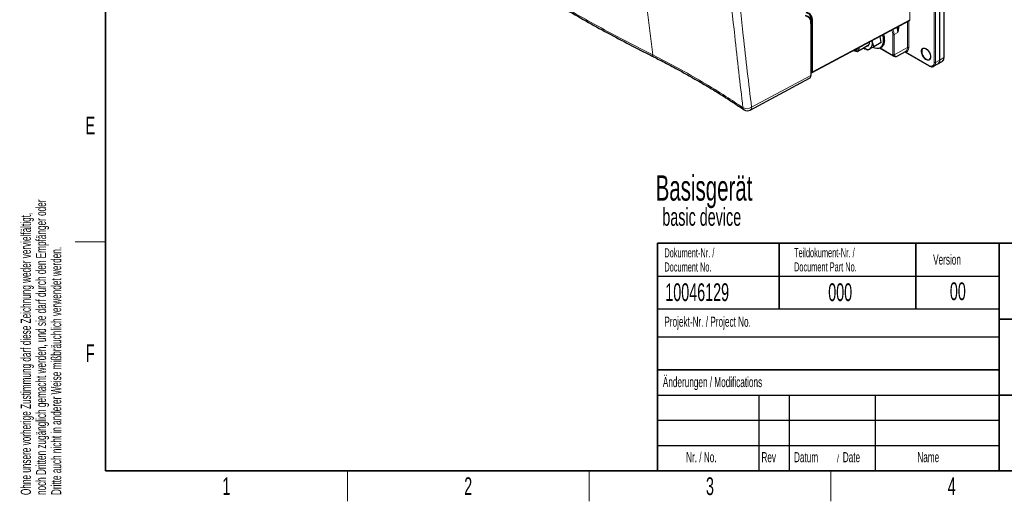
# Paper-space layout 'Blatt2' of a CAD drawing. Header units: millimetres. Extents: x 5 to 418, y 2 to 292.
# Tile 1 of 73: x 9 to 203, y 6 to 101. Entities that reach past the tile are written whole.
import ezdxf

# ---------------------------------------------------------------- set-up
doc = ezdxf.new("R2010")
doc.units = ezdxf.units.MM
doc.layers.add('SLD-0', color=7, linetype='Continuous')
doc.styles.add('SLDTEXTSTYLE0', font='TXT', dxfattribs={"width": 0.605})

psp = doc.layouts.new('Blatt2')

# ---------------------------------------------------------------- linework, layer by layer
at = {"color": 7, "linetype": 'Continuous', "lineweight": 18}
for p, q in [((189.65, 92.69), (189.65, 231.51)), ((189.88, 231.51), (189.88, 92.69)), ((191.54, 93.65), (191.54, 232.46)), ((184.85, 101.12), (184.85, 228.1)), ((165.29, 90.13), (165.29, 100.4)), ((165.32, 100.95), (165.32, 100.95)), ((165.54, 100.83), (165.32, 100.95)), ((165.32, 100.95), (165.32, 90.74)), ((165.54, 90.83), (165.54, 100.83)), ((165.63, 90.83), (184.85, 101.12)), ((165.63, 100.83), (165.63, 90.83)), ((182.45, 99.61), (182.45, 99.71)), ((182.68, 99.84), (182.68, 99.61)), ((184.36, 95.63), (184.36, 100.74)), ((184.6, 100.86), (184.6, 95.63)), ((181.49, 94.22), (181.49, 98.21)), ((182.44, 98.62), (181.72, 98.21)), ((181.72, 98.21), (181.72, 94.21)), ((178.94, 95.57), (181.48, 94.1)), ((181.72, 94.21), (184.36, 95.63)), ((184.04, 94.73), (188.6, 92.09)), ((190.73, 93.16), (191.54, 93.65)), ((189.88, 92.69), (190.73, 93.16)), ((153.57, 83.84), (165.29, 90.13)), ((165.31, 90.74), (165.32, 90.74)), ((165.32, 90.74), (165.35, 90.72))]:
    psp.add_line(p, q, dxfattribs=at)
at = {"color": 7, "linetype": 'Continuous', "lineweight": 25}
for p, q in [((190.73, 93.16), (190.73, 231.97)), ((191.59, 93.71), (191.59, 232.53)), ((165.3, 100.98), (165.3, 100.45)), ((165.31, 90.16), (165.31, 100.43)), ((165.56, 90.68), (184.78, 100.96)), ((179.18, 96.63), (178.95, 97.84)), ((179.75, 98), (179.72, 97.99)), ((179.85, 97.48), (179.82, 97.47)), ((174.55, 94.94), (176.6, 96.12)), ((176.44, 95.09), (175.71, 95.61)), ((177.71, 95.78), (176.94, 95.36)), ((177.36, 96.81), (177.33, 96.97)), ((177.35, 96.99), (177.36, 96.81)), ((179.18, 96.63), (177.71, 95.78)), ((178.89, 95.54), (181.52, 94.03)), ((178.97, 95.59), (179.25, 95.75)), ((179.46, 95.9), (179.43, 95.89)), ((179.67, 96.19), (179.64, 96.17)), ((179.81, 96.56), (179.78, 96.54)), ((179.87, 96.99), (179.84, 96.98)), ((173.77, 95.07), (173.88, 95.01)), ((182.18, 93.88), (184, 94.86)), ((183.85, 94.78), (188.64, 92.01)), ((189.53, 91.93), (190.37, 92.39)), ((190.39, 92.41), (191.21, 92.9)), ((191.21, 92.9), (191.23, 92.91)), ((153.31, 83.29), (165.04, 89.59)), ((165.33, 90.71), (165.36, 90.69))]:
    psp.add_line(p, q, dxfattribs=at)
at = {"color": 7, "linetype": 'Continuous', "lineweight": 18, "flags": 128}
for points in [[(128.46, 172.35), (128.7, 163.42), (129.04, 154.55), (129.48, 145.74), (130, 136.99), (130.62, 128.3), (131.34, 119.68), (132.14, 111.11), (133.04, 102.62), (134.04, 94.19)], [(188.68, 93.18), (188.48, 93.12), (188.22, 93.15), (187.95, 93.29), (187.68, 93.51), (187.43, 93.81), (187.25, 94.16), (187.13, 94.52), (187.08, 94.86)]]:
    psp.add_lwpolyline(points, dxfattribs=at)
at = {"color": 7, "linetype": 'Continuous', "lineweight": 25, "flags": 128}
for points in [[(179.4, 98.08), (179.53, 97.58), (179.59, 97.05), (179.56, 96.58), (179.45, 96.17), (179.26, 95.84), (179, 95.6), (178.67, 95.47), (178.29, 95.45), (177.89, 95.54), (177.6, 95.67)], [(173.78, 95.07), (173.94, 95.02), (174.17, 95.03), (174.34, 95.16), (174.44, 95.39), (174.44, 95.43)], [(173.88, 95.01), (174.14, 94.9), (174.4, 94.89), (174.61, 94.98), (174.75, 95.17), (174.82, 95.45), (174.83, 95.64)], [(176.3, 95.95), (176.33, 95.95), (176.57, 96.01), (176.75, 96.18), (176.86, 96.44), (176.88, 96.73)], [(188.04, 95.38), (187.79, 95.47), (187.54, 95.47), (187.35, 95.36), (187.22, 95.15), (187.18, 94.86)], [(187.43, 95.49), (187.43, 95.49), (187.68, 95.52), (187.95, 95.43), (188.22, 95.25), (188.48, 94.98), (188.7, 94.66), (188.85, 94.3), (188.94, 93.95), (188.94, 93.63), (188.85, 93.37), (188.7, 93.19), (188.68, 93.18)], [(187.18, 94.86), (187.22, 94.52), (187.35, 94.16), (187.54, 93.82), (187.79, 93.53), (188.06, 93.33), (188.34, 93.22), (188.58, 93.22), (188.78, 93.33), (188.9, 93.55), (188.95, 93.81)], [(189.55, 91.95), (189.54, 91.94), (189.53, 91.93)]]:
    psp.add_lwpolyline(points, dxfattribs=at)
at = {"color": 7, "linetype": 'Continuous', "lineweight": 25}
for centre, radius, start, end in [((163.97, 100.66), 1.34, 351.2203, 79.5435), ((164, 100.6), 1.31, 351.2202, 79.5436), ((184.84, 101.15), 0.0334, 292.6453, 354.6661), ((165.28, 100.43), 0.0335, 5.6325, 65.6876), ((165.33, 100.98), 0.0313, 122.4722, 175.3827), ((176.5, 96.46), 1.19, 226.8037, 291.5554), ((176.13, 96.38), 1.31, 308.3483, 19.3333), ((181.6, 94.17), 0.167, 240.0027, 249.2007), ((189.94, 93.06), 0.795, 303.0007, 7.3609), ((165.28, 90.16), 0.0324, 291.662, 355.6627), ((165.37, 90.77), 0.0667, 217.5635, 240.0027), ((165.38, 90.72), 0.033, 245.3273, 304.5017), ((152.76, 84.32), 1.17, 235.8013, 298.234)]:
    psp.add_arc(centre, radius, start, end, dxfattribs=at)
at = {"color": 7, "linetype": 'Continuous', "lineweight": 18}
for centre, radius, start, end in [((165.28, 100.43), 0.0324, 291.662, 355.6627), ((165.33, 100.98), 0.032, 184.1133, 247.1925), ((165.58, 100.92), 0.103, 242.6577, 296.7498), ((182.56, 99.84), 0.257, 242.6565, 296.7662), ((181.6, 98.44), 0.257, 242.6565, 296.7662), ((184.48, 95.41), 0.257, 62.6565, 116.7662), ((187.7, 94.93), 0.62, 116.0231, 187.2856), ((134.53, 94.2), 0.497, 181.012, 237.827), ((181.61, 94.3), 0.238, 237.3103, 295.9415), ((181.56, 94.09), 0.0823, 173.7735, 234.9143), ((181.6, 94.44), 0.257, 242.6565, 296.7662), ((181.58, 94.16), 0.147, 252.9047, 333.1355), ((183.89, 94.67), 0.154, 21.0627, 79.0403), ((190.7, 93.57), 0.842, 308.726, 5.3514), ((191.5, 93.72), 0.0825, 295.3879, 354.638), ((189.01, 92.59), 0.646, 230.7967, 9.214), ((188.68, 92.08), 0.0801, 172.8124, 235.8899), ((189.06, 92.61), 0.833, 306.705, 5.5321), ((189.77, 92.92), 0.257, 242.6565, 296.7662), ((165.35, 90.73), 0.032, 172.821, 235.8668), ((165.38, 90.72), 0.032, 172.821, 235.8668), ((165.58, 90.92), 0.103, 242.6577, 296.7498), ((152.66, 85.15), 1.59, 240.3141, 304.5949), ((152.43, 83.81), 0.558, 184.3254, 233.7779), ((152.98, 83.78), 0.585, 303.6311, 5.5136)]:
    psp.add_arc(centre, radius, start, end, dxfattribs=at)
at = {"color": 7, "linetype": 'Continuous', "lineweight": 25}
for centre, major_axis, ratio, start_param, end_param in [((163.14, 99.49), (1.71, 2.86), 0.587833, 5.507182, 6.55438), ((163.18, 99.46), (1.75, 2.92), 0.58763, 5.50699, 6.554188), ((184.61, 101.25), (-0.165, 0.29), 0.577394, 3.126742, 3.930625), ((177.75, 98.32), (-1.69, 2.47), 0.556291, 4.227288, 4.312213), ((177.75, 98.32), (-1.67, 2.48), 0.546838, 4.035951, 4.232301), ((177.75, 98.32), (-1.64, 2.5), 0.538544, 3.845601, 4.041951), ((177.75, 98.32), (-1.5, 2.58), 0.521598, 3.139666, 3.286007), ((177.75, 98.32), (-1.54, 2.56), 0.523068, 3.278198, 3.474548), ((177.75, 98.32), (-1.58, 2.53), 0.526464, 3.466924, 3.663273), ((177.75, 98.32), (-1.61, 2.51), 0.531679, 3.655997, 3.852346), ((183.18, 96.31), (-0.84, 1.44), 0.577167, 3.1224, 3.385595), ((164.47, 90.61), (-0.58, 1.01), 0.577221, 3.12484, 3.92793), ((165.4, 90.97), (-0.165, 0.29), 0.577394, 2.360172, 3.930625)]:
    psp.add_ellipse(centre, major_axis=major_axis, ratio=ratio, start_param=start_param, end_param=end_param, dxfattribs=at)
at = {"color": 7, "linetype": 'Continuous', "lineweight": 18}
for centre, major_axis, ratio, start_param, end_param in [((180.54, 98.89), (-0.83, 1.44), 0.575507, 3.927224, 4.591612), ((181.26, 99.3), (-0.83, 1.44), 0.579607, 3.927225, 4.575352), ((181.38, 99.37), (-0.92, 1.59), 0.577557, 4.534238, 4.583823), ((180.43, 98.82), (-0.75, 1.3), 0.577557, 3.927224, 4.583073), ((183.3, 96.38), (-0.92, 1.59), 0.577206, 2.963442, 3.92692), ((183.18, 96.31), (-0.84, 1.44), 0.577167, 3.385595, 3.925177), ((180.43, 94.83), (-0.75, 1.3), 0.577206, 3.833074, 3.92692), ((180.54, 94.9), (-0.83, 1.45), 0.577237, 3.834818, 3.928664), ((180.42, 94.83), (1.76, -0.94), 0.030558, 5.554, 6.262931), ((165.35, 90.94), (-0.133, 0.231), 0.577183, 2.356471, 3.926924)]:
    psp.add_ellipse(centre, major_axis=major_axis, ratio=ratio, start_param=start_param, end_param=end_param, dxfattribs=at)
for points, knots in [([(151.87, 83.76), (151.31, 88.48), (150.33, 96.64), (149.19, 108.44), (148.29, 119.04), (147.55, 129.74), (146.95, 140.47), (146.49, 151.21), (146.3, 158.39), (146.21, 161.99)], [0, 0, 0, 0, 0.186151, 0.322641, 0.45913, 0.595577, 0.732024, 0.866012, 1, 1, 1, 1]), ([(147.9, 162.04), (148, 158.44), (148.19, 151.24), (148.65, 140.48), (149.25, 129.76), (149.99, 119.07), (150.88, 108.48), (152.03, 96.7), (153, 88.54), (153.57, 83.84)], [0, 0, 0, 0, 0.134348, 0.268696, 0.405009, 0.541322, 0.677677, 0.814032, 1, 1, 1, 1]), ([(96.97, 115.99), (99.52, 114.26), (103.56, 111.54), (109.33, 107.92), (114.07, 105.06), (118.91, 102.25), (123.85, 99.5), (128.89, 96.81), (132.31, 95.06), (134.04, 94.19), (134.04, 94.19)], [0, 0, 0, 0, 0.222987, 0.352489, 0.48199, 0.611491, 0.740992, 0.870496, 1, 1, 1, 1, 1]), ([(182.68, 99.61), (182.67, 99.48), (182.64, 99.23), (182.53, 98.89), (182.47, 98.7), (182.44, 98.63), (182.44, 98.62)], [0, 0, 0, 0, 0.4148818, 0.7884813, 0.9959439, 1, 1, 1, 1]), ([(182.45, 99.61), (182.46, 99.48), (182.5, 99.22), (182.48, 98.9), (182.46, 98.7), (182.44, 98.63), (182.44, 98.63), (182.44, 98.62)], [0, 0, 0, 0, 0.394877, 0.777733, 0.978292, 0.995594, 1, 1, 1, 1]), ([(134.04, 94.19), (134.04, 94.19), (135.74, 93.33), (139.09, 91.58), (143.92, 88.84), (148.18, 86.23), (150.76, 84.5), (151.87, 83.76)], [0, 0, 0, 0, 0.0000008, 0.2664214, 0.5328509, 0.7992808, 1, 1, 1, 1]), ([(184.04, 94.73), (184.01, 94.73), (183.94, 94.75), (183.88, 94.77), (183.85, 94.78)], [0, 0, 0, 0, 0.510877, 1, 1, 1, 1])]:
    psp.add_open_spline(points, degree=3, knots=knots, dxfattribs=at)
at = {"color": 7, "linetype": 'Continuous', "lineweight": 25}
for points, knots in [([(97.2, 115.58), (98.11, 114.96), (100.34, 113.43), (103.91, 111.08), (107.91, 108.54), (111.94, 106.06), (116.07, 103.62), (120.28, 101.2), (124.57, 98.83), (128.92, 96.51), (132.17, 94.83), (133.97, 93.93), (134.27, 93.78)], [0, 0, 0, 0, 0.080379, 0.19604, 0.306611, 0.417433, 0.529408, 0.641433, 0.753413, 0.865313, 0.977073, 1, 1, 1, 1]), ([(164.6, 102.46), (164.65, 102.44), (164.91, 102.36), (165.13, 101.97), (165.3, 101.45), (165.31, 101.12), (165.32, 100.95)], [0, 0, 0, 0, 0.095833, 0.52488, 0.758297, 1, 1, 1, 1]), ([(176.94, 95.36), (176.93, 95.35), (176.71, 95.24), (176.57, 95.16), (176.44, 95.09)], [0, 0, 0, 0, 0.0702148, 1, 1, 1, 1]), ([(177.36, 96.81), (177.38, 96.72), (177.46, 96.35), (177.61, 96.03), (177.71, 95.78)], [0, 0, 0, 0, 0.24263, 1, 1, 1, 1]), ([(134.27, 93.77), (134.62, 93.6), (135.97, 92.92), (138.32, 91.68), (141.29, 90.05), (144.24, 88.35), (147.11, 86.61), (149.74, 84.94), (151.37, 83.84), (152.1, 83.35)], [0, 0, 0, 0, 0.055259, 0.210642, 0.374615, 0.538842, 0.703253, 0.867636, 1, 1, 1, 1]), ([(181.54, 94.02), (181.59, 94), (181.75, 93.94), (181.92, 93.88), (182.03, 93.87), (182.09, 93.85), (182.14, 93.87), (182.15, 93.88)], [0, 0, 0, 0, 0.211693, 0.609215, 0.820551, 0.952276, 1, 1, 1, 1]), ([(191.23, 92.92), (191.24, 92.93), (191.34, 92.97), (191.46, 93.14), (191.57, 93.4), (191.58, 93.61), (191.59, 93.71)], [0, 0, 0, 0, 0.065208, 0.378457, 0.693249, 1, 1, 1, 1]), ([(188.64, 92.01), (188.69, 91.98), (188.85, 91.9), (189.1, 91.84), (189.37, 91.85), (189.5, 91.92), (189.55, 91.96)], [0, 0, 0, 0, 0.171705, 0.49871, 0.785907, 1, 1, 1, 1])]:
    psp.add_open_spline(points, degree=3, knots=knots, dxfattribs=at)
at = {"layer": 'SLD-0', "lineweight": 35}
for p, q in [((26, 282.5), (26, 12)), ((135, 57), (408, 57)), ((135, 57), (135, 12)), ((159, 57), (159, 44)), ((186, 57), (186, 44)), ((202.5, 57), (202.5, 12)), ((202.5, 42), (259, 42)), ((135, 32), (202.5, 32)), ((202.5, 27), (259, 27)), ((26, 12), (408, 12)), ((135, 12), (408, 12))]:
    psp.add_line(p, q, dxfattribs=at)
at = {"layer": 'SLD-0', "lineweight": 18}
for p, q in [((20, 57.25), (26, 57.25)), ((73.75, 6), (73.75, 12)), ((121.5, 6), (121.5, 12)), ((169.25, 6), (169.25, 12))]:
    psp.add_line(p, q, dxfattribs=at)
at = {"layer": 'SLD-0'}
for p, q in [((135, 50.5), (202.5, 50.5)), ((135, 38.5), (202.5, 38.5)), ((135, 27), (202.5, 27)), ((155, 27), (155, 12)), ((161, 27), (161, 12)), ((178, 27), (178, 12)), ((135, 22), (202.5, 22)), ((135, 17), (202.5, 17))]:
    psp.add_line(p, q, dxfattribs=at)
at = {"layer": 'SLD-0', "lineweight": 25}
psp.add_line((135, 44), (202.5, 44), dxfattribs=at)

# ---------------------------------------------------------------- texts
at = {"layer": 'SLD-0', "char_height": 2, "attachment_point": 1, "rotation": 90, "style": 'SLDTEXTSTYLE0'}
for s, insert in [('noch Dritten zugänglich gemacht werden, und sie darf durch den Empfänger oder', (12.23, 7.24)), ('Ohne unsere vorherige Zustimmung darf diese Zeichnung weder vervielfältigt,', (9.23, 7.24)), ('Dritte auch nicht in anderer Weise mißbräuchlich verwendet werden.', (15.23, 7.24))]:
    psp.add_mtext(s, dxfattribs=dict(at, insert=insert))
at = {"layer": 'SLD-0', "style": 'SLDTEXTSTYLE0'}
for s, insert, char_height, attachment_point in [('E', (22.98, 82), 3.5, 2), ('Dokument-Nr. /', (136.35, 55.99), 1.8, 1), ('Teildokument-Nr. /', (161.96, 56.01), 1.8, 1), ('Version', (189.43, 54.76), 2, 1), ('Document No.', (136.35, 53.19), 1.8, 1), ('Document Part No.', (161.96, 53.21), 1.8, 1), ('10046129', (136.53, 49.06), 3.5, 1), ('000', (168.71, 49.06), 3.5, 1), ('00', (194.31, 49.25), 3.5, 2), ('Projekt-Nr. / Project No.', (136.35, 42.48), 2, 1), ('F', (22.95, 37), 3.5, 2), ('Änderungen / Modifications', (136.05, 30.56), 2, 1), ('Nr. / No.', (140.64, 15.72), 2, 1), ('Rev', (155.52, 15.72), 2, 1), ('Datum', (161.95, 15.72), 2, 1), ('Date', (171.59, 15.72), 2, 1), ('Name', (186.31, 15.73), 2, 1), ('/', (170.43, 15.22), 1.5, 1), ('1', (49.85, 10.74), 3.5, 2), ('2', (97.6, 10.74), 3.5, 2), ('3', (145.35, 10.74), 3.5, 2), ('4', (193.1, 10.74), 3.5, 2)]:
    psp.add_mtext(s, dxfattribs=dict(at, insert=insert, char_height=char_height, attachment_point=attachment_point))
at = {"layer": 'SLD-0', "color": 7, "attachment_point": 1, "style": 'SLDTEXTSTYLE0'}
for s, insert, char_height in [('Basisgerät', (134.63, 70.4), 5), ('basic device', (135.94, 63.93), 3.5)]:
    psp.add_mtext(s, dxfattribs=dict(at, insert=insert, char_height=char_height))

doc.saveas('drawing.dxf')
